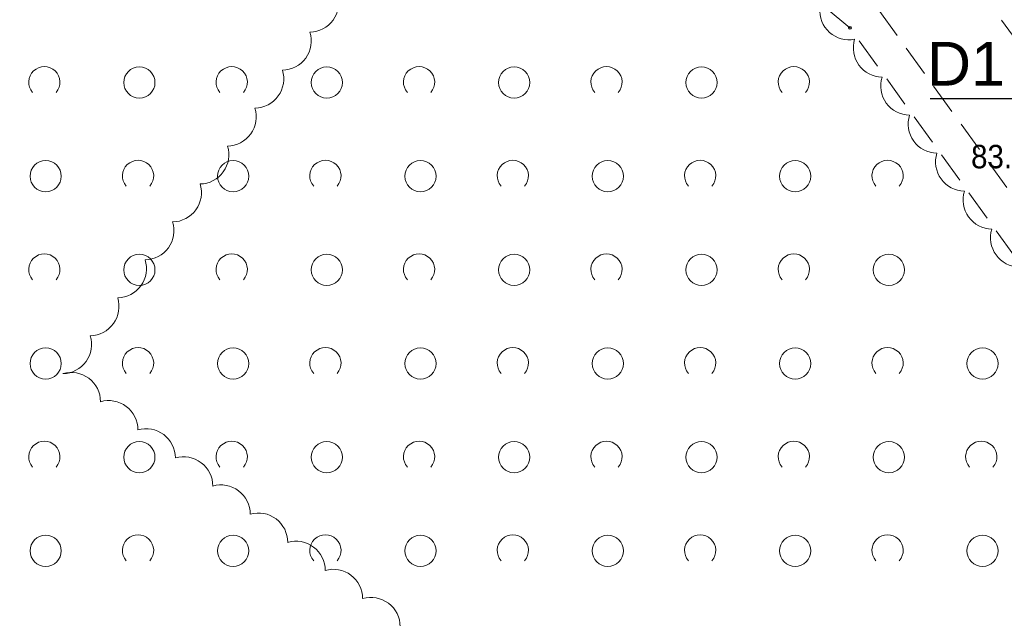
# Model space of a CAD drawing. Header units: metres. Extents: x 6540907 to 6541833, y 5893434 to 5894895.
# Tile 205 of 256: x 6541407 to 6541438, y 5894213 to 5894232. Entities that reach past the tile are written whole.
import ezdxf
from ezdxf import colors
from ezdxf.entities.mleader import LeaderData, LeaderLine
from ezdxf.math import Vec2, Vec3

# ---------------------------------------------------------------- set-up
doc = ezdxf.new("R2010")
doc.units = ezdxf.units.M
doc.header["$MEASUREMENT"] = 0
doc.linetypes.add('1.0_0.5', pattern=[1.5, 1, -0.5])
doc.layers.get('0').update_dxf_attribs({"color": 2, "linetype": 'CONTINUOUS', "lineweight": 5})
for name, color, linetype, lineweight in [('140-Punkty robocze', 251, 'CONTINUOUS', 9), ('chodnik', 251, 'CONTINUOUS', 9), ('pikieta naturalna-Atr2', 251, 'CONTINUOUS', 9), ('z_i_drzewa_opis', 7, 'CONTINUOUS', 25), ('zadrzewienie  zakrzewienie', 252, 'CONTINUOUS', 15)]:
    doc.layers.add(name, color=color, linetype=linetype, lineweight=lineweight)
doc.layers.add('z_i_masywy_grupy', color=7, linetype='CONTINUOUS', lineweight=13, true_color=0x7f926c)
doc.styles.add('Opisowy', font='arial.ttf')
doc.styles.get("Standard").update_dxf_attribs({"font": 'Arial', "width": 0.75})

# ---------------------------------------------------------------- blocks, each defined once
blk = doc.blocks.new('OTZK1')
at = {"color": 0, "linetype": 'Continuous'}
blk.add_circle((0, 0), 0.5, dxfattribs=at)
blk = doc.blocks.new('OTZK2')
at = {"color": 0, "linetype": 'Continuous'}
blk.add_arc((0, 0), 0.5, 318.85, 221.162, dxfattribs=at)
blk = doc.blocks.new('PIKIETA')
at = {"color": 0}
blk.add_circle((0, 0), 0.045, dxfattribs=at)
blk = doc.blocks.new('_None')

msp = doc.modelspace()

# ---------------------------------------------------------------- linework, layer by layer
at = {"layer": 'chodnik', "linetype": '1.0_0.5', "lineweight": 18, "flags": 128}
msp.add_lwpolyline([(6541148.09, 5894266.608), (6541121.4, 5894253.108), (6541122.75, 5894251.218), (6541149.27, 5894263.848), (6541185.84, 5894277.468), (6541214.53, 5894280.958), (6541220.14, 5894280.468), (6541232.78, 5894276.948), (6541273.74, 5894255.128), (6541292.32, 5894248.138), (6541299.58, 5894246.488), (6541311.46, 5894246.228), (6541320.71, 5894247.928), (6541358.75, 5894259.418), (6541381.84, 5894259.168), (6541383.11, 5894258.688), (6541394.29, 5894255.868), (6541417.15, 5894246.908), (6541419.74, 5894244.818), (6541430.87, 5894235.068), (6541433.75, 5894232.708), (6541442.13, 5894221.108), (6541450.88, 5894208.258), (6541461.26, 5894194.908), (6541472.88, 5894183.518), (6541484.16, 5894175.358), (6541492.85, 5894170.438), (6541512, 5894163.558), (6541515.21, 5894162.958), (6541516.3, 5894165.558), (6541512.94, 5894166.398), (6541494.11, 5894173.178), (6541485.78, 5894177.878), (6541474.82, 5894185.818), (6541463.5, 5894196.908), (6541453.3, 5894210.018), (6541444.59, 5894222.828), (6541435.95, 5894234.788), (6541432.81, 5894237.358), (6541421.67, 5894247.118), (6541418.67, 5894249.528), (6541395.21, 5894258.728), (6541384.01, 5894261.548), (6541382.4, 5894262.168), (6541358.33, 5894262.418), (6541320.17, 5894250.908), (6541310.58, 5894248.848), (6541305.73, 5894248.828), (6541301.24, 5894249.028), (6541301.24, 5894249.028), (6541293.42, 5894251.278), (6541277.75, 5894257.108), (6541274.98, 5894257.888), (6541233.63, 5894279.558), (6541220.53, 5894283.528), (6541214.73, 5894283.598), (6541185.16, 5894280.418)], close=True, dxfattribs=at)
at = {"layer": 'z_i_masywy_grupy', "linetype": 'Continuous'}
for points in [[(6541416.766, 5894232.732, -0.5), (6541415.887, 5894231.516, -0.5), (6541415.008, 5894230.301, -0.5), (6541414.128, 5894229.086, -0.5), (6541413.249, 5894227.871, -0.5), (6541412.37, 5894226.655, -0.5), (6541411.491, 5894225.44, -0.5), (6541410.611, 5894224.225, -0.5), (6541409.732, 5894223.01, -0.5), (6541408.853, 5894221.794, -0.5), (6541407.98, 5894220.58, -0.5), (6541409.18, 5894219.68, -0.5), (6541410.379, 5894218.779, -0.5), (6541411.579, 5894217.878, -0.5), (6541412.778, 5894216.978, -0.5), (6541413.978, 5894216.077, -0.5), (6541415.177, 5894215.176, -0.5), (6541416.377, 5894214.276, -0.5), (6541417.576, 5894213.375, -0.5), (6541418.776, 5894212.474, -0.5)], [(6541438.601, 5894223.995, -0.5), (6541437.722, 5894225.211, -0.5), (6541436.844, 5894226.427, -0.5), (6541435.965, 5894227.642, -0.5), (6541435.087, 5894228.858, -0.5), (6541434.208, 5894230.074, -0.5), (6541433.33, 5894231.29, -0.5), (6541432.217, 5894232.289, -0.5)]]:
    msp.add_lwpolyline(points, format="xyb", dxfattribs=at)
at = {"layer": 'zadrzewienie  zakrzewienie', "linetype": '1.0_0.5', "lineweight": 18, "flags": 128}
msp.add_lwpolyline([(6541318.34, 5894220.138), (6541365.21, 5894218.338), (6541400.25, 5894206.118), (6541416.54, 5894198.838), (6541431.06, 5894175.018), (6541451.77, 5894156.318), (6541474.69, 5894125.818), (6541515.21, 5894162.958), (6541506.98, 5894164.118), (6541490.01, 5894171.058), (6541473.59, 5894181.618), (6541460.36, 5894193.948), (6541433.18, 5894231.658), (6541416.44, 5894245.338), (6541382.33, 5894257.938), (6541358.84, 5894258.028), (6541325.63, 5894248.128), (6541325.63, 5894248.128)], close=True, dxfattribs=at)

# ---------------------------------------------------------------- block references
at = {"layer": '140-Punkty robocze', "linetype": 'Continuous', "lineweight": 13}
msp.add_blockref('PIKIETA', (6541433.18, 5894231.658), dxfattribs=at)
at = {"layer": 'zadrzewienie  zakrzewienie', "linetype": 'Continuous', "lineweight": 18}
for name, p in [('OTZK2', (6541407.384, 5894229.915)), ('OTZK2', (6541413.384, 5894229.915)), ('OTZK2', (6541419.384, 5894229.915)), ('OTZK2', (6541425.384, 5894229.915)), ('OTZK2', (6541431.384, 5894229.915)), ('OTZK1', (6541410.426, 5894229.904)), ('OTZK1', (6541416.426, 5894229.904)), ('OTZK1', (6541422.426, 5894229.904)), ('OTZK1', (6541428.426, 5894229.904)), ('OTZK1', (6541407.426, 5894226.904)), ('OTZK2', (6541410.384, 5894226.915)), ('OTZK1', (6541413.426, 5894226.904)), ('OTZK2', (6541416.384, 5894226.915)), ('OTZK1', (6541419.426, 5894226.904)), ('OTZK2', (6541422.384, 5894226.915)), ('OTZK1', (6541425.426, 5894226.904)), ('OTZK2', (6541428.384, 5894226.915)), ('OTZK1', (6541431.426, 5894226.904)), ('OTZK2', (6541434.384, 5894226.915)), ('OTZK2', (6541407.384, 5894223.915)), ('OTZK2', (6541413.384, 5894223.915)), ('OTZK2', (6541419.384, 5894223.915)), ('OTZK2', (6541425.384, 5894223.915)), ('OTZK2', (6541431.384, 5894223.915)), ('OTZK1', (6541410.426, 5894223.904)), ('OTZK1', (6541416.426, 5894223.904)), ('OTZK1', (6541422.426, 5894223.904)), ('OTZK1', (6541428.426, 5894223.904)), ('OTZK1', (6541434.426, 5894223.904)), ('OTZK1', (6541407.426, 5894220.904)), ('OTZK2', (6541410.384, 5894220.915)), ('OTZK1', (6541413.426, 5894220.904)), ('OTZK2', (6541416.384, 5894220.915)), ('OTZK1', (6541419.426, 5894220.904)), ('OTZK2', (6541422.384, 5894220.915)), ('OTZK1', (6541425.426, 5894220.904)), ('OTZK2', (6541428.384, 5894220.915)), ('OTZK1', (6541431.426, 5894220.904)), ('OTZK2', (6541434.384, 5894220.915)), ('OTZK1', (6541437.426, 5894220.904)), ('OTZK2', (6541407.384, 5894217.915)), ('OTZK2', (6541413.384, 5894217.915)), ('OTZK2', (6541419.384, 5894217.915)), ('OTZK2', (6541425.384, 5894217.915)), ('OTZK2', (6541431.384, 5894217.915)), ('OTZK2', (6541437.384, 5894217.915)), ('OTZK1', (6541410.426, 5894217.904)), ('OTZK1', (6541416.426, 5894217.904)), ('OTZK1', (6541422.426, 5894217.904)), ('OTZK1', (6541428.426, 5894217.904)), ('OTZK1', (6541434.426, 5894217.904)), ('OTZK1', (6541407.426, 5894214.904)), ('OTZK2', (6541410.384, 5894214.915)), ('OTZK1', (6541413.426, 5894214.904)), ('OTZK2', (6541416.384, 5894214.915)), ('OTZK1', (6541419.426, 5894214.904)), ('OTZK2', (6541422.384, 5894214.915)), ('OTZK1', (6541425.426, 5894214.904)), ('OTZK2', (6541428.384, 5894214.915)), ('OTZK1', (6541431.426, 5894214.904)), ('OTZK2', (6541434.384, 5894214.915)), ('OTZK1', (6541437.426, 5894214.904))]:
    msp.add_blockref(name, p, dxfattribs=at)

# ---------------------------------------------------------------- texts
at = {"layer": 'pikieta naturalna-Atr2', "width": 0.9}
msp.add_text('83.4', height=0.75, dxfattribs=at).set_placement((6541437.06, 5894227.158))

# ---------------------------------------------------------------- leaders
at = {"layer": 'z_i_drzewa_opis'}
ml = msp.add_multileader_mtext('Standard', dxfattribs=at)
ml.set_content('D1', color=256, style='Opisowy')
ml.set_leader_properties()
ml.set_arrow_properties(name='NONE')
ml.build(insert=Vec2(0, 0))
ml.multileader.update_dxf_attribs({"has_dogleg": 0, "text_left_attachment_type": 6, "text_right_attachment_type": 5, "text_top_attachment_type": 0, "text_bottom_attachment_type": 0, "dogleg_length": 1.914, "arrow_head_size": 4.904})
ctx = ml.context
ctx.base_point, ctx.char_height, ctx.arrow_head_size, ctx.landing_gap_size, ctx.plane_origin = Vec3(6541435.541, 5894229.392), 1.4, 4.904, 0.613, Vec3(6541443.917, 5894226.318)
ctx.left_attachment, ctx.right_attachment, ctx.text_align_type, ctx.attachment_type = 6, 5, 2, 2
notes = []
notes.append((ctx, [(1, (1, 1, 0), (6541440.886, 5894229.386), (-1, 0), 2.128, [(0, [(6541441.835, 5894231.359), (6541438.757, 5894229.386), (6541438.757, 5894229.386), (6541438.757, 5894229.386), (6541438.757, 5894229.386), (6541438.757, 5894229.386), (6541438.757, 5894229.386), (6541438.757, 5894229.386), (6541438.757, 5894229.386), (6541438.757, 5894229.386), (6541438.757, 5894229.386), (6541438.757, 5894229.386), (6541438.757, 5894229.386), (6541438.757, 5894229.386), (6541438.757, 5894229.386), (6541438.757, 5894229.386), (6541438.757, 5894229.386), (6541438.757, 5894229.386), (6541438.757, 5894229.386), (6541438.757, 5894229.386), (6541438.757, 5894229.386), (6541438.757, 5894229.386), (6541438.757, 5894229.386), (6541438.757, 5894229.386), (6541438.757, 5894229.386), (6541438.757, 5894229.386), (6541438.757, 5894229.386), (6541438.757, 5894229.386), (6541438.757, 5894229.386), (6541438.757, 5894229.386), (6541438.757, 5894229.386), (6541438.757, 5894229.386), (6541438.757, 5894229.386), (6541438.757, 5894229.386), (6541438.757, 5894229.386), (6541438.757, 5894229.386), (6541438.757, 5894229.386), (6541438.757, 5894229.386), (6541438.757, 5894229.386), (6541438.757, 5894229.386), (6541438.757, 5894229.386), (6541438.757, 5894229.386), (6541438.757, 5894229.386), (6541438.757, 5894229.386), (6541438.757, 5894229.386), (6541438.757, 5894229.386), (6541438.757, 5894229.386), (6541438.757, 5894229.386), (6541438.757, 5894229.386), (6541438.757, 5894229.386), (6541438.757, 5894229.386), (6541438.757, 5894229.386), (6541438.757, 5894229.386), (6541438.757, 5894229.386), (6541438.757, 5894229.386), (6541438.757, 5894229.386), (6541438.757, 5894229.386), (6541438.757, 5894229.386), (6541438.757, 5894229.386), (6541438.757, 5894229.386), (6541438.757, 5894229.386), (6541438.757, 5894229.386), (6541438.757, 5894229.386), (6541438.757, 5894229.386), (6541438.757, 5894229.386), (6541438.757, 5894229.386), (6541438.757, 5894229.386), (6541438.757, 5894229.386), (6541438.757, 5894229.386), (6541438.757, 5894229.386), (6541438.757, 5894229.386), (6541438.757, 5894229.386), (6541438.757, 5894229.386), (6541438.757, 5894229.386), (6541438.757, 5894229.386), (6541438.757, 5894229.386), (6541438.757, 5894229.386), (6541438.757, 5894229.386), (6541438.757, 5894229.386), (6541438.757, 5894229.386), (6541438.757, 5894229.386), (6541438.757, 5894229.386), (6541438.757, 5894229.386), (6541438.757, 5894229.386), (6541438.757, 5894229.386), (6541438.757, 5894229.386), (6541438.757, 5894229.386), (6541438.757, 5894229.386), (6541438.757, 5894229.386), (6541438.757, 5894229.386), (6541438.757, 5894229.386), (6541438.757, 5894229.386), (6541438.757, 5894229.386), (6541438.757, 5894229.386), (6541438.757, 5894229.386), (6541438.757, 5894229.386), (6541438.757, 5894229.386), (6541438.757, 5894229.386), (6541438.757, 5894229.386), (6541438.757, 5894229.386), (6541438.757, 5894229.386), (6541438.757, 5894229.386), (6541438.757, 5894229.386), (6541438.757, 5894229.386), (6541438.757, 5894229.386), (6541438.757, 5894229.386), (6541438.757, 5894229.386), (6541438.757, 5894229.386), (6541438.757, 5894229.386), (6541438.757, 5894229.386), (6541438.757, 5894229.386), (6541438.757, 5894229.386), (6541438.757, 5894229.386), (6541438.757, 5894229.386), (6541438.757, 5894229.386), (6541438.757, 5894229.386), (6541438.757, 5894229.386), (6541438.757, 5894229.386), (6541438.757, 5894229.386), (6541438.757, 5894229.386), (6541438.757, 5894229.386), (6541438.757, 5894229.386)], 256, [])])]))
ctx.mtext.insert, ctx.mtext.alignment, ctx.mtext.flow_direction = Vec3(6541438.144, 5894231.207), 3, 5
for ctx, leaders in notes:
    for number, flags, end, landing, length, lines in leaders:
        leader = LeaderData()
        leader.index, (leader.has_last_leader_line, leader.has_dogleg_vector, leader.attachment_direction) = number, flags
        leader.last_leader_point, leader.dogleg_vector, leader.dogleg_length = Vec3(end), Vec3(landing), length
        for number, points, colour, breaks in lines:
            line = LeaderLine()
            line.index, line.vertices, line.color, line.breaks = number, Vec3.list(points), colors.encode_raw_color(colour), breaks
            leader.lines.append(line)
        ctx.leaders.append(leader)

doc.saveas('drawing.dxf')
